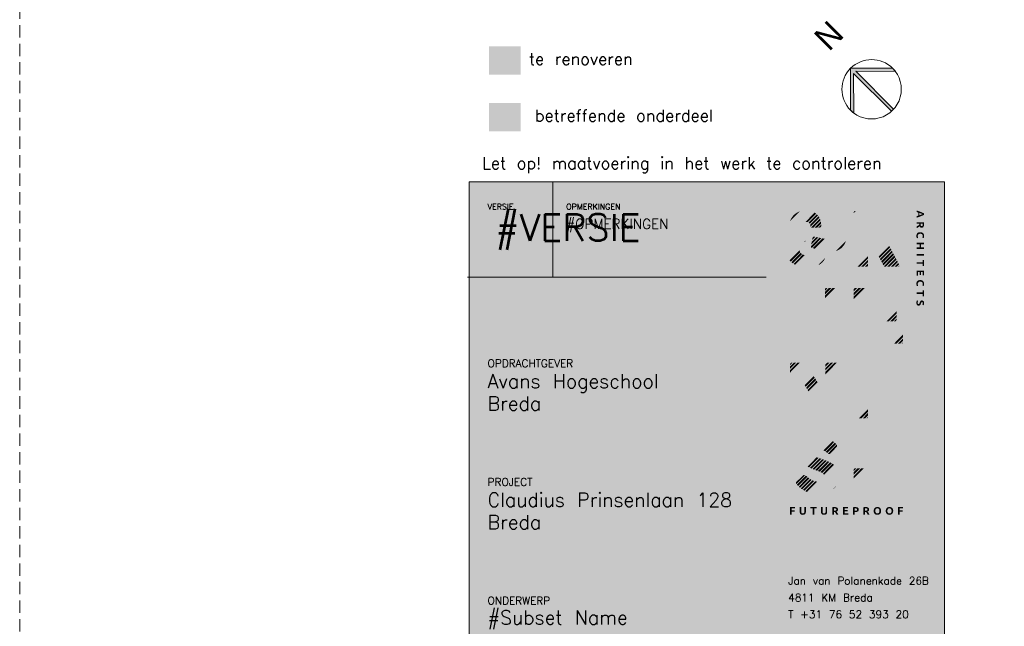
# Model space of a CAD drawing. Header units: millimetres. Extents: x -6136 to 498671, y -8363 to 238556.
# Tile 46 of 47: x 448938 to 473805, y 193428 to 208747. Entities that reach past the tile are written whole.
import ezdxf
from ezdxf.enums import TextEntityAlignment as Align

# ---------------------------------------------------------------- set-up
doc = ezdxf.new("R2010")
doc.units = ezdxf.units.MM
doc.header["$MEASUREMENT"] = 0
doc.linetypes.add('B0703', pattern=[234.350002, 156.25, -78.100002])
for name, color, linetype in [('0 2D arcering', 7, 'Continuous'), ('99 2D tek aankleding 2D arcering', 7, 'Continuous'), ('Z Ruimtebenaming fase 1', 7, 'Continuous')]:
    doc.layers.add(name, color=color, linetype=linetype)

# ---------------------------------------------------------------- blocks, each defined once
blk = doc.blocks.new('Noordpijl 23[1]_2', base_point=(470454, 206990))
at = {"layer": '0 2D arcering', "linetype": 'Continuous', "lineweight": 0, "true_color": 0x000000}
for points in [[(469924, 207520), (470984, 206459, 0.012506), (471010, 206486), (470052, 207445), (471053, 207440, 0.035137), (470984, 207520)], [(469924, 207520), (469924, 206459, 0.035137), (470003, 206390), (469999, 207392), (470957, 206433, 0.012506), (470984, 206459)]]:
    blk.add_hatch(color=18, dxfattribs=at).paths.add_polyline_path(points)
at = {"color": 3, "linetype": 'Continuous', "lineweight": 0}
for p, q in [((469924, 207520), (470984, 207520)), ((469924, 207520), (469924, 206459)), ((470003, 206390), (469999, 207392)), ((469999, 207392), (470957, 206433)), ((471053, 207440), (470052, 207445)), ((470052, 207445), (471010, 206486))]:
    blk.add_line(p, q, dxfattribs=at)
at = {"color": 3, "linetype": 'Continuous', "lineweight": 0, "flags": 128}
blk.add_lwpolyline([(469924, 206459, -1), (470984, 207520, -1)], format="xyb", close=True, dxfattribs=at)
at = {"color": 3, "linetype": 'Continuous', "lineweight": 0}
for start, end in [(36.9505, 45), (225, 233.0495), (312.134, 315), (315, 317.866)]:
    blk.add_arc((470454, 206990), 750, start, end, dxfattribs=at)
at = {"color": 3, "lineweight": 0}
blk.add_attdef('txt', text='', height=600, rotation=45, dxfattribs=at).set_placement((469711, 208006), align=Align.BOTTOM_CENTER)

msp = doc.modelspace()

# ---------------------------------------------------------------- hatches: boundary and pattern name
at = {"layer": '0 2D arcering', "linetype": 'Continuous', "lineweight": 0, "true_color": 0xffffff}
for points in [[(460290.5, 185605.9), (472290.5, 185605.9), (472290.5, 204653.9), (460290.5, 204653.9)], [(470010.4, 203903.2, 0.1833827), (470000.5, 203872.6), (470000.5, 203861.7), (470052.7, 203914.4), (470040.5, 203914.4, 0.0895186), (470022.9, 203911.7, 0.1231751)], [(470727.5, 203242.2), (470726.2, 203240.9), (470464.3, 202976.6), (470521.3, 202976.6), (470523.2, 202973), (470758.8, 203210.7), (470774.5, 203195.2), (470773.2, 203193.9), (470534, 202952.6), (470555.9, 202911.5), (470805.8, 203163.7), (470821.5, 203148.2), (470820.2, 203146.9), (470566.7, 202891.1), (470588.5, 202850.1), (470852.8, 203116.8), (470868.4, 203101.2), (470867.2, 203099.9), (470599.4, 202829.7), (470621.2, 202788.6), (470887.1, 203057), (470885.5, 203060), (470887, 203060.9, 0.0126505), (470893.4, 203064.8, -0.0014683), (470895.4, 203066.1, 0.0014683), (470897.5, 203067.4), (470899.8, 203069.8), (470900.4, 203069.2, 0.0523446), (470981.2, 203131.5, 0.0632889), (471055.5, 203223.2, 0.0642625), (471104.2, 203332.1, 0.0729934), (471121.7, 203454.6, 0.1028224), (471085.3, 203632.9, 0.0959392), (470985.4, 203779.2, 0.0937345), (470836.8, 203878, 0.1013607), (470654.2, 203914.5), (470055.1, 203914.5), (470069.5, 203900.1), (470000.4, 203830.4), (470000.4, 203767.3), (470100.9, 203868.7), (470116.5, 203853.1), (470000.4, 203735.9), (470000.4, 203672.9), (470147.9, 203821.7), (470163.5, 203806.1), (470162.3, 203804.8), (470000.4, 203641.5), (470000.4, 203578.5), (470194.9, 203774.7), (470210.5, 203759.2), (470209.3, 203757.9), (470000.4, 203547.1), (470000.4, 203484), (470241.9, 203727.7), (470257.5, 203712.2), (470256.3, 203710.9), (470000.4, 203452.7), (470000.4, 203389.6), (470288.9, 203680.7), (470304.5, 203665.1), (470303.3, 203663.9), (470000.4, 203358.2), (470000.4, 203295.2), (470335.9, 203633.7), (470351.5, 203618.2), (470350.2, 203616.9), (470000.4, 203263.8), (470000.4, 203200.7), (470364.5, 203568.2), (470364.5, 203627.4), (470497.4, 203627.4, -0.0150835), (470548.3, 203626, -0.0030761), (470598.3, 203622.6, -0.0999871), (470657.9, 203601.4, -0.0876215), (470704, 203561.1, -0.0816414), (470733.7, 203508.4, -0.0883479), (470744.3, 203450.7, -0.0785662), (470734.7, 203390.8, -0.0846165), (470706.9, 203338, -0.0844391), (470667.4, 203302.1), (470680.5, 203289.2), (470679.2, 203287.9), (470370.7, 202976.6), (470433.2, 202976.6), (470711.8, 203257.7)], [(470364.5, 203536.9), (470000.4, 203169.4), (470000.4, 203106.3), (470364.5, 203473.8)], [(470364.5, 203442.4), (470000.4, 203075), (470000.4, 203011.9), (470364.5, 203379.4)], [(470364.5, 203348), (470000.4, 202980.6), (470000.4, 202917.5), (470364.5, 203285)], [(470574.1, 203276.3), (470000.4, 202697.3), (470000.4, 202634.2), (470655.1, 203294.9, -0.0917933), (470601.2, 203278.9, -0.011903)], [(470479.4, 203275.1), (470000.4, 202791.7), (470000.4, 202728.6), (470541.9, 203275.1), (470541.1, 203275.1)], [(470385.8, 203275.1), (470000.4, 202886.1), (470000.4, 202823.1), (470448.3, 203275.1)], [(471591.3, 203328.2, 0.0874375), (471585, 203288.2, 0.0649867), (471589.3, 203250.6, 0.0629539), (471598.2, 203226.9), (471629.1, 203237.5, 0.0025707), (471627.5, 203241.2, -0.0008808), (471626.4, 203243.7, -0.0350013), (471622.9, 203254.1, -0.0261612), (471620.3, 203267.4, -0.0375039), (471619.2, 203284.3, -0.107813), (471624.1, 203310.3, -0.1184099), (471637.6, 203327.8, -0.1041322), (471657.9, 203337.4, -0.0618628), (471682.8, 203340.3, -0.0916714), (471711.4, 203335.8, -0.1054218), (471730.7, 203323.8, -0.1118805), (471741.7, 203306.4, -0.0843067), (471745.1, 203286.6, -0.0686494), (471741.8, 203259.6, -0.0465357), (471734.6, 203240.7), (471765.8, 203229.6, 0.013042), (471768.8, 203235.3, 0.0404728), (471773.5, 203247.4, 0.0292109), (471777.5, 203264.4, 0.0382563), (471779.2, 203282.9), (471779.2, 203288.9, 0.0825821), (471772.8, 203323.9, 0.1074863), (471753.9, 203354, 0.1031503), (471723.3, 203373.8, 0.095797), (471682, 203381.1, 0.0798343), (471640.7, 203375.1, 0.1095125), (471610.1, 203357.4, 0.1170062)], [(470000.4, 202546.3, 0.0261986), (470000.8, 202540.1), (470364.5, 202907.3), (470364.5, 202970.3), (470000.4, 202602.9)], [(470632.1, 202768.2), (470653.9, 202727.2), (470919.7, 202995.5), (470898, 203036.6)], [(470664.8, 202706.8), (470686.6, 202665.7), (470952.4, 202934), (470930.6, 202975.1)], [(470697.4, 202645.3), (470719.3, 202604.3), (470985, 202872.5), (470963.3, 202913.6)], [(471774.9, 203074.3), (471774.9, 203113.4), (471588.8, 203113.4), (471588.8, 203074.3), (471669.3, 203074.3), (471669.3, 202999), (471588.8, 202999), (471588.8, 202959.9), (471774.9, 202959.9), (471774.9, 202999), (471702.3, 202999), (471702.3, 203074.3)], [(470011.2, 202516.8, 0.1821127), (470040.5, 202507.2), (470061.8, 202507.2), (470364.5, 202812.8), (470364.5, 202875.9), (470010, 202518.1, 0.0506357)], [(470155.3, 202507.2), (470364.5, 202718.4), (470364.5, 202781.5), (470092.8, 202507.2)], [(470248.9, 202507.2), (470364.5, 202624), (470364.5, 202687), (470186.4, 202507.2)], [(470730.1, 202583.9), (470752, 202542.8), (471017.7, 202811), (470995.9, 202852.1)], [(470762.6, 202522.2, 0.0558538), (470768.8, 202516.4, 0.1615685), (470796.7, 202507.2), (470810.2, 202507.2), (471050.3, 202749.6), (471028.5, 202790.6)], [(470841.3, 202507.2), (470903.8, 202507.2), (471083, 202688.1), (471061.2, 202729.2)], [(470997.3, 202507.2), (471115.6, 202626.6), (471093.8, 202667.7), (470934.8, 202507.2)], [(471774.9, 202830.4), (471588.8, 202830.4), (471588.8, 202791.3), (471774.9, 202791.3)], [(471588.8, 202581.9), (471742.1, 202581.9), (471742.1, 202524.7), (471774.9, 202524.7), (471774.9, 202678.2), (471742.1, 202678.2), (471742.1, 202621), (471588.8, 202621)], [(470322.6, 202507.2, 0.1218857), (470347.5, 202512.4), (470359.9, 202524.8, 0.1218404), (470364.5, 202546.2), (470364.5, 202592.6), (470279.9, 202507.2)], [(471090.9, 202507.2), (471148.5, 202565.4), (471148.5, 202565.5, -0.0079204), (471148.1, 202566.3, 0.0127513), (471147.5, 202567.3, -0.0148869), (471130.4, 202598.7), (471126.5, 202606.2), (471028.4, 202507.2)], [(471122.6, 202507.2, 0.1696089), (471148.6, 202514.9, 0.225279), (471157.8, 202536.8, 0.0456267), (471157.2, 202542.8), (471121.9, 202507.2)], [(471742.6, 202287.1), (471774.9, 202287.1), (471774.9, 202411.6), (471588.8, 202411.6), (471588.8, 202280.8), (471621.1, 202280.8), (471621.1, 202372.5), (471670.4, 202372.5), (471670.4, 202296.7), (471701.8, 202296.7), (471701.8, 202372.5), (471742.6, 202372.5)], [(471591.3, 202118.9, 0.0874067), (471585, 202078.9, 0.0649867), (471589.3, 202041.4, 0.0642869), (471598.2, 202017.6), (471629.1, 202028.3, -0.001933), (471627.1, 202032.8, 0.0001899), (471626.4, 202034.4, -0.0387476), (471622.9, 202044.8, -0.0285629), (471620.3, 202058.2, -0.0372397), (471619.1, 202075.1, -0.1082867), (471624.1, 202101.1, -0.1184099), (471637.6, 202118.5, -0.1041322), (471657.9, 202128.2, -0.0618628), (471682.8, 202131.1, -0.0916714), (471711.4, 202126.6, -0.1063151), (471730.7, 202114.6, -0.1123491), (471741.7, 202097.2, -0.0843067), (471745.1, 202077.3, -0.0686494), (471741.8, 202050.4, -0.0452476), (471734.6, 202031.5), (471765.8, 202020.4, 0.0112425), (471768.8, 202026.1, 0.0393745), (471773.5, 202038.2, 0.0308871), (471777.5, 202055.2, 0.0388224), (471779.2, 202073.8), (471779.2, 202079.2, 0.0829747), (471772.8, 202114.7, 0.106807), (471753.9, 202144.7, 0.1032817), (471723.3, 202164.6, 0.0955417), (471682, 202171.8, 0.0798618), (471640.7, 202165.9, 0.1094848), (471610.1, 202148.1, 0.1170373)], [(469374.1, 201970.8), (469272.1, 201867.8), (469272.1, 201804.7), (469436.6, 201970.8)], [(469467.7, 201970.8), (469272.1, 201773.4), (469272.1, 201710.3), (469530.2, 201970.8)], [(469272.1, 201930.8), (469272.1, 201899.2), (469343, 201970.8), (469312.1, 201970.8, 0.0936856), (469294.6, 201967.8, 0.1236891), (469282.1, 201959, 0.1786467)], [(469272.1, 201678.9), (469272.1, 201615.9), (469615.8, 201962.8, 0.136837), (469591.4, 201970.7), (469561.2, 201970.7)], [(469272.1, 201584.5), (469272.1, 201521.4), (469636.1, 201888.8), (469636.1, 201930.8, 0.130709), (469631.8, 201947.5)], [(470120.6, 201968.7), (470000.6, 201847.6), (470000.6, 201784.6), (470183.1, 201968.7)], [(470214.2, 201968.7), (470000.6, 201753.2), (470000.6, 201690.1), (470276.7, 201968.7)], [(470040.6, 201968.7, 0.0856121), (470024.5, 201966.2), (470003.7, 201945.3, 0.0881817), (470000.6, 201926.9), (470000.6, 201879), (470089.6, 201968.7)], [(470307.7, 201968.7), (470000.6, 201658.8), (470000.6, 201595.7), (470370.2, 201968.7)], [(470401.3, 201968.7), (470000.6, 201564.4), (470000.6, 201501.3), (470463.8, 201968.7)], [(470364.7, 201646.5), (470425.2, 201646.5), (470744.5, 201968.7), (470682, 201968.7), (470000.6, 201281.1), (470000.6, 201218), (470364.7, 201585.5)], [(470588.4, 201968.7), (470000.6, 201375.5), (470000.6, 201312.4), (470650.9, 201968.7)], [(470494.8, 201968.7), (470000.6, 201470), (470000.6, 201406.9), (470557.4, 201968.7)], [(470518.7, 201646.5), (470838, 201968.7), (470775.5, 201968.7), (470456.2, 201646.5)], [(471183.1, 201646.5, 0.2312381), (471214.9, 201660.5, 0.1674494), (471226, 201690.2), (471226, 201925.1, 0.1898021), (471215, 201957, 0.1165908), (471201.9, 201965.8, 0.0903833), (471184, 201968.7), (470869.1, 201968.7), (470549.8, 201646.5)], [(471742.1, 201761.3), (471774.9, 201761.3), (471774.9, 201914.8), (471742.1, 201914.8), (471742.1, 201857.6), (471588.8, 201857.6), (471588.8, 201818.5), (471742.1, 201818.5)], [(469636.1, 201857.5), (469272.1, 201490.1), (469272.1, 201427), (469636.1, 201794.4)], [(469636.1, 201763), (469272.1, 201395.7), (469272.1, 201332.6), (469636.1, 201700)], [(469636.1, 201668.6), (469272.1, 201301.2), (469272.1, 201238.2), (469636.1, 201605.5)], [(469636.1, 201574.2), (469272.1, 201206.8), (469272.1, 201143.7), (469636.1, 201511.1)], [(469272.1, 200603.5, 0.0793652), (469274.6, 200585.9, 0.1173524), (469282, 200573.4, 0.1176249), (469294.5, 200566, 0.0797633), (469312.1, 200563.5), (469591.4, 200563.5, 0.0717823), (469611.1, 200566, 0.1115177), (469625, 200573.4, 0.1227132), (469633.3, 200585.9, 0.0881051), (469636.1, 200603.5), (469636.1, 200818.8), (469606, 200788.4), (469590.3, 200803.9), (469636.1, 200850.1), (469636.1, 200913.2), (469559, 200835.4), (469543.4, 200850.9), (469636.1, 200944.6), (469636.1, 201007.7), (469512, 200882.4), (469496.3, 200897.9), (469636.1, 201039), (469636.1, 201102.1), (469465, 200929.4), (469449.3, 200944.9), (469450.6, 200946.2), (469636.1, 201133.4), (469636.1, 201196.5), (469418, 200976.4), (469402.3, 200991.9), (469403.6, 200993.2), (469636.1, 201227.9), (469636.1, 201290.9), (469371, 201023.4), (469355.4, 201038.9), (469356.6, 201040.2), (469636.1, 201322.3), (469636.1, 201385.3), (469324, 201070.4), (469308.4, 201085.9), (469309.6, 201087.2), (469636.1, 201416.7), (469636.1, 201479.8), (469277, 201117.4), (469272.1, 201122.3)], [(470364.7, 201554.1), (470000.6, 201186.7), (470000.6, 201123.6), (470364.7, 201491)], [(470040.6, 200561.5), (470235.7, 200561.5), (470555, 200883.8), (470364.7, 200883.8), (470364.7, 201130.6), (470799.6, 201130.6), (471067.7, 201401.2, 0.1306564), (471042.5, 201407.3), (470364.7, 201407.3), (470364.7, 201459.7), (470000.6, 201092.2), (470000.6, 200600.5, 0.0873782), (470003.3, 200583.2, 0.1270383), (470011.3, 200571.1, 0.1827391)], [(471585, 201598.3, 0.0634995), (471588.5, 201566.1, 0.1034773), (471599.2, 201543.3, 0.2295603), (471639, 201525.4, 0.089144), (471661.6, 201528.8, 0.1111169), (471677.7, 201539.2, 0.0797625), (471689.8, 201556.9, 0.0247276), (471700.6, 201582.5, -0.0122653), (471705.4, 201595.6, -0.0503503), (471710.7, 201606.2, -0.0993708), (471717.6, 201613.8, -0.1510641), (471727.4, 201616.5, -0.2560588), (471741.9, 201609, -0.0934806), (471745.3, 201599.7, -0.0482737), (471746.5, 201586, -0.0798077), (471743.2, 201562, -0.0360594), (471736.8, 201545.9), (471767.1, 201534.8, 0.0477625), (471775.2, 201556.1, 0.0593921), (471779.2, 201583.4), (471779.2, 201592.5, 0.0656256), (471775.3, 201617.2, 0.0984653), (471764.3, 201638.5, 0.1118086), (471747.1, 201652, 0.1089424), (471724.1, 201656.7, 0.1182703), (471702.6, 201652.2, 0.0964395), (471687.6, 201640.6, 0.0724647), (471677.2, 201624.4, 0.0239931), (471669.7, 201605.9, -0.0239065), (471662.8, 201587.5, -0.0492601), (471656.2, 201575.4, -0.2440413), (471639.3, 201565.9, -0.0876013), (471630.7, 201567.3, -0.1401561), (471623.7, 201572.9, -0.0939392), (471619.3, 201582.9, -0.0613214), (471617.8, 201598.3, -0.0723176), (471621.5, 201629.4, -0.0455893), (471629.1, 201648.8), (471598.5, 201659.6, 0.0183554), (471594.7, 201651.6, 0.0343688), (471590.1, 201638.5, 0.0323945), (471586.5, 201620.8, 0.0364061)], [(470830.7, 201130.6), (470893.2, 201130.6), (471082.5, 201321.7), (471082.5, 201372.1, 0.0624778), (471081.1, 201383.4)], [(470986.7, 201130.6), (471082.5, 201227.2), (471082.5, 201290.3), (470924.2, 201130.6)], [(471043.4, 201130.6, 0.2193365), (471072.5, 201142.3, 0.1773905), (471082.4, 201166.8), (471082.4, 201195.9), (471017.7, 201130.6)], [(470586.1, 200883.8), (470266.8, 200561.5), (470329.3, 200561.5), (470648.6, 200883.8)], [(470679.6, 200883.8), (470360.3, 200561.5), (470422.8, 200561.5), (470742.2, 200883.8)], [(470773.2, 200883.8), (470453.9, 200561.5), (470516.4, 200561.5), (470835.7, 200883.8)], [(470866.8, 200883.8), (470547.4, 200561.5), (470609.9, 200561.5), (470929.3, 200883.8)], [(470960.3, 200883.8), (470641, 200561.5), (470703.5, 200561.5), (471022.8, 200883.8)], [(471053.9, 200883.8), (470734.5, 200561.5), (470797.1, 200561.5), (471116.4, 200883.8)], [(471205.9, 200883.8), (471147.5, 200883.8), (470828.1, 200561.5), (470890.6, 200561.5), (471209.8, 200883.6, 0.0213581)], [(470984.2, 200561.5), (471246.9, 200826.6), (471246.9, 200842.1, 0.0943347), (471243.5, 200862.5, 0.1376855), (471233.4, 200876.1), (470921.7, 200561.5)], [(471077.7, 200561.5), (471246.9, 200732.2), (471246.9, 200795.3), (471015.2, 200561.5)], [(471171.3, 200561.5), (471246.9, 200637.8), (471246.9, 200700.9), (471108.8, 200561.5)], [(471239.3, 200586.5), (471239.3, 200587.2), (471239.8, 200587.5, 0.2008671), (471246.9, 200603.2), (471246.9, 200606.5), (471202.4, 200561.5, 0.0581825), (471217.3, 200563.1, 0.0902863), (471228.4, 200567.8, 0.2118078)], [(468436, 200085.6, 0.0935684), (468418.6, 200082.7, 0.1232388), (468406.1, 200073.9, 0.1786467), (468396.1, 200045.7), (468396.1, 200025.6), (468455.6, 200085.6)], [(468486.7, 200085.6), (468396.1, 199994.2), (468396.1, 199931.2), (468549.2, 200085.6)], [(468673.8, 200085.6), (468396.1, 199805.4), (468396.1, 199742.3), (468736.3, 200085.6)], [(468580.2, 200085.6), (468396.1, 199899.8), (468396.1, 199836.7), (468642.7, 200085.6)], [(468797.4, 200057.1, 0.1402587), (468773.5, 200079.2, 0.0368785), (468764.2, 200082.5), (468396.1, 199711), (468396.1, 199647.9), (468799, 200054.5)], [(468824.5, 200013.5, -0.0006372), (468814.7, 200029.3, 0.0000913), (468811, 200035.3), (468396.1, 199616.6), (468396.1, 199553.5), (468835.1, 199996.5)], [(468847.1, 199977.3), (468396.1, 199522.1), (468396.1, 199459), (468871.2, 199938.5)], [(469607.2, 200083.4), (469280.6, 199753.8), (469280.6, 199284.1), (469277.2, 199289.4, 0.0004485), (469100.4, 199571.9), (468870.2, 199339.6, -0.0004685), (469001.9, 199122.2), (469028.7, 199077.9, -0.0000281), (469183, 198822.8), (469251.8, 198708.9, 0.051557), (469271.4, 198686.5, 0.1846154), (469292.1, 198678.4), (469595.2, 198678.4, 0.0695133), (469612.3, 198680.6, 0.097505), (469625.4, 198687, 0.1306445), (469633.4, 198697.9, 0.0958917), (469636.1, 198713.7), (469636.1, 200045.7, 0.2234549), (469623.4, 200075.2, 0.1023438)], [(469515.8, 200085.6), (469280.6, 199848.2), (469280.6, 199785.1), (469578.3, 200085.6)], [(469422.3, 200085.6), (469280.6, 199942.7), (469280.6, 199879.6), (469484.8, 200085.6)], [(469328.7, 200085.6), (469280.6, 200037.1), (469280.6, 199974), (469391.2, 200085.6)], [(470755.7, 199461.5), (470756.5, 199462.5), (471203.9, 200052.4, 0.057937), (471211.4, 200064.3, 0.1088172), (471214, 200074.2, 0.1937711), (471211.4, 200081.6, 0.1259234), (471205.1, 200085.1, 0.0761822), (471193, 200086.6), (470831.9, 200086.6, 0.1355656), (470800.1, 200076.9, 0.1149546), (470773.7, 200051.3, -0.0002669), (470571.2, 199789, -0.0009618), (470367.9, 199526.8), (470364.7, 199522.7), (470364.7, 200045.7, 0.2389484), (470349.7, 200074.6, 0.0658666), (470335, 200082.9, 0.0915252), (470320.9, 200085.6), (470040.5, 200085.6, 0.2145224), (470011, 200073.9, 0.183977), (470000.6, 200045.7), (470000.6, 198718.4, 0.1013282), (470004.1, 198698.1, 0.1463822), (470014.9, 198685), (470364.7, 199038), (470364.7, 199089.6), (470365.2, 199090.1), (470487.4, 199230.7), (470488.6, 199228.6, -0.0086783), (470576, 199094.7, -0.0005014), (470642.9, 198988), (470654.9, 198968.8, 0.0060295), (470735.1, 198843.9, 0.0130738), (470826.8, 198712.9, 0.1135563), (470852.4, 198687.7, 0.1368319), (470883.3, 198678.4), (471242.4, 198678.4, 0.0832951), (471253.5, 198679.9, 0.1307399), (471259.1, 198683.5, 0.1815488), (471261.5, 198690.9, 0.0979225), (471259, 198701.5, 0.0446989), (471251.4, 198715.5)], [(468894.5, 199900.9), (468883.2, 199919.2), (468396.1, 199427.7), (468396.1, 199364.6), (468907.2, 199880.5, -0.0007764), (468898.8, 199894.1, 0.0001934)], [(468932, 199840.9, 0.0003561), (468927.1, 199848.6, -0.0009391), (468919.2, 199861.2), (468396.1, 199333.3), (468396.1, 199270.2), (468943.4, 199822.6)], [(468979.6, 199764.7), (468955.4, 199803.4), (468396.1, 199238.9), (468396.1, 199175.8), (468747.8, 199530.7), (468747.8, 199541), (468751.6, 199534.6)], [(468763.5, 199515.2), (468787.2, 199476.1), (469015.9, 199706.8), (468991.7, 199745.5)], [(469052.1, 199649), (469027.9, 199687.6), (468799.1, 199456.7, 0.0001136), (468808.1, 199441.8, -0.0003075), (468822.8, 199417.6)], [(468396.1, 199081.3), (468747.8, 199436.3), (468747.8, 199499.3), (468396.1, 199144.4)], [(469088.4, 199591.2), (469064.1, 199629.8), (468834.6, 199398.2), (468858.4, 199359.1)], [(468396.1, 198986.9), (468747.8, 199341.9), (468747.8, 199404.9), (468396.1, 199050)], [(468396.1, 198892.5), (468747.8, 199247.4), (468747.8, 199310.5), (468396.1, 198955.6)], [(468436, 198678.4), (468705.9, 198678.4, 0.0729008), (468726, 198680.9, 0.1349448), (468738.8, 198688.3, 0.1127002), (468745.5, 198700.7, 0.0724852), (468747.8, 198718.4), (468747.8, 199216.1), (468396.1, 198861.2), (468396.1, 198717.4, 0.1772277), (468405.7, 198689.6, 0.1314559), (468417.9, 198681.2, 0.0885383)], [(470041.4, 198678.4), (470102, 198678.4), (470364.7, 198943.6), (470364.7, 199006.7), (470039.5, 198678.5, 0.014676)], [(470195.5, 198678.4), (470364.7, 198849.1), (470364.7, 198912.2), (470133, 198678.4)], [(470289.1, 198678.4), (470364.7, 198754.7), (470364.7, 198817.8), (470226.6, 198678.4)], [(470321, 198678.4, 0.0731418), (470340.2, 198680.9, 0.1126309), (470353.9, 198688.3, 0.1218222), (470362, 198700.8, 0.0865191), (470364.7, 198718.4), (470364.7, 198723.4), (470320.1, 198678.4)], [(468714, 197552.1, 0.0559846), (468814.9, 197473.7), (469046.5, 197707.5, -0.0287355), (469016.7, 197723.6, -0.1050867), (468976.3, 197760.2, -0.150879), (468962.7, 197807.4, -0.1475727), (468975.3, 197853.5, -0.1217656), (469009.2, 197883.9, -0.0777869), (469058.2, 197900.8, -0.0472248), (469117.4, 197906, -0.0741018), (469177.8, 197896.9, -0.0311103), (469218.6, 197881.2), (469452.5, 198117.2, 0.0093112), (469424.3, 198134.4, 0.0670154), (469268.5, 198196.5, 0.0604465), (469103.1, 198215.9, 0.0333961), (468994, 198208.9, 0.0394485), (468895.6, 198188, 0.0423301), (468809.5, 198154.2, 0.0497397), (468737.1, 198109, 0.11379), (468635.9, 197986.2, 0.1151554), (468600.4, 197826.6, 0.0995537), (468628.8, 197675.9, 0.0981919)], [(469475.1, 198102.1), (469471.2, 198104.7), (469239.6, 197871, -0.0298324), (469278.4, 197847), (469507.8, 198078.6, 0.0093018), (469485.4, 198095.1, 0.0085733), (469476.7, 198101.1, -0.0002627)], [(469536.1, 198055.8, 0.0112895), (469528.2, 198062.4, -0.0042833), (469525.2, 198064.8), (469296.3, 197833.8, -0.0132896), (469326.6, 197809.6), (469326.7, 197809.6), (469331, 197805.7), (469557.9, 198034.8, 0.0268853)], [(469572.1, 198017.8), (469348, 197791.5, 0.0133223), (469359.3, 197783.1), (469359.3, 197783.1, 0.1546784), (469382.5, 197775.9, 0.1329686), (469400.4, 197781.3), (469468.8, 197850.4), (469558.8, 197946.3, 0.0554051), (469577.1, 197969.8, 0.135933), (469583, 197991.6, 0.0986934), (469580.3, 198003.6, 0.056336)], [(471208.9, 197951.6), (470040.6, 197951.6, 0.2422997), (470011.6, 197936.3, 0.0893884), (470002, 197916.4), (470035.5, 197950.2), (470051.1, 197934.6), (470049.9, 197933.4), (470000.6, 197883.7), (470000.6, 197820.6), (470082.5, 197903.2), (470098.1, 197887.6), (470096.9, 197886.3), (470000.6, 197789.2), (470000.6, 197726.1), (470129.5, 197856.2), (470145.1, 197840.7), (470143.9, 197839.3), (470000.6, 197694.8), (470000.6, 197631.7), (470176.5, 197809.2), (470192.1, 197793.7), (470190.9, 197792.4), (470005.9, 197605.7, 0.088055), (470012.3, 197597.6, 0.1782694), (470040.6, 197587.6), (470050.4, 197587.6), (470223.5, 197762.2), (470239.1, 197746.7), (470237.8, 197745.4), (470081.5, 197587.6), (470143.9, 197587.6), (470270.4, 197715.2), (470286.1, 197699.7), (470284.8, 197698.3), (470175, 197587.6), (470237.5, 197587.6), (470317.4, 197668.2), (470333.1, 197652.7), (470331.8, 197651.4), (470268.6, 197587.6), (470331.1, 197587.6), (470364.4, 197621.2), (470380.1, 197605.7), (470362.1, 197587.6), (471208.9, 197587.6, 0.0793902), (471226.5, 197590, 0.1174115), (471239, 197597.5, 0.1176152), (471246.5, 197610, 0.0796893), (471248.9, 197627.6), (471248.9, 197906.9, 0.0717421), (471246.5, 197926.6, 0.1114086), (471239, 197940.6, 0.1227157), (471226.5, 197948.9, 0.0882515)], [(468868.9, 197443.3, -0.0034209), (468875.2, 197440.2), (469113.8, 197681, -0.0056599), (469083, 197692.1, -0.0100037), (469068.2, 197698), (468834.6, 197462.3, 0.0025285), (468839.3, 197459.5, -0.0001277), (468840.9, 197458.6, 0.0099376), (468856, 197449.9, 0.0076469), (468867.7, 197443.9, -0.0000733)], [(469181, 197658.1, -0.000332), (469179.5, 197658.7, 0.0029069), (469174.8, 197660.3, -0.0033264), (469136.9, 197672.9), (468895.9, 197429.7, 0.0093408), (468938.8, 197409.9), (469183.8, 197657.2, -0.0028705)], [(469565.4, 197444.4), (468913, 196785.9, 0.0202533), (468962.9, 196773.3), (469590.6, 197406.8, 0.0319023)], [(469005.3, 197382.6), (469253.3, 197632.8, 0.0049482), (469207, 197649.3), (468960.6, 197400.5, 0.0075437)], [(469074.2, 197357.7), (469321, 197606.8, 0.0060957), (469276, 197624.4), (469028, 197374.1), (469033.5, 197372.1, 0.0060054), (469055.3, 197364.1, -0.0028254)], [(469142.3, 197332.1), (469386.4, 197578.4), (469385.4, 197578.8), (469385.1, 197579, 0.0103594), (469360.4, 197590.4, 0.0050423), (469348.4, 197595.4), (469343, 197597.6), (469097.2, 197349.6, -0.0019897), (469116.1, 197342.8, -0.0148484)], [(469203.6, 197299.5), (469447.4, 197545.5, 0.0190725), (469407.3, 197568.1), (469163.5, 197322.1), (469164.3, 197321.8, -0.013494), (469183.8, 197311.8, -0.0220051)], [(469251.4, 197253.3), (469503, 197507.2, 0.0201526), (469466.5, 197533.4), (469221.4, 197286.1, -0.028362), (469238.9, 197270.2, -0.0601287)], [(469551.1, 197461.3, 0.0304329), (469519.7, 197492.7), (469260.2, 197230.9, -0.0504064), (469261.8, 197216.3, -0.0824485), (469253.5, 197165.4, -0.021537), (469250.7, 197158.1)], [(468773.5, 197248.1, 0.1365967), (468756.4, 197253.5, 0.1048), (468742.6, 197250, 0.0511423), (468725.2, 197239.6), (468560.9, 197083, 0.0703376), (468545, 197064.5, 0.1377384), (468539.6, 197048.1, 0.1142812), (468543, 197036, 0.0538949), (468553.1, 197020.7), (468776.5, 197246.1, -0.0011801), (468775.8, 197246.5, 0.0212761)], [(468796, 197231.2, 0.0215028), (468794.4, 197232.5, 0.0805486), (468794.2, 197232.6), (468568.1, 197004.5, -0.0731044), (468568.8, 197003.5), (468571.4, 197000.8, 0.0045004), (468598.7, 196972.3), (468828.1, 197203.7, 0.0085479), (468796, 197231.1)], [(468844.9, 197189.3), (468614.2, 196956.5, 0.0247921), (468647.1, 196926.7), (468880.2, 197161.9, -0.0206678)], [(469602.7, 197385.6, 0.0310664), (469601.9, 197386.9), (468989.1, 196768.3, 0.0228935), (469045.1, 196761.8), (469620, 197342, 0.0400451)], [(469074.8, 196760.5), (469075.2, 196760.4, 0.024716), (469138.9, 196762.1), (469635.2, 197262.9, 0.0349072), (469626.7, 197317.4)], [(469173.4, 196765.5, 0.0276528), (469248.1, 196777.9), (469634.6, 197167.9, 0.0264225), (469637.2, 197218.2, 0.007351), (469636.9, 197233.3)], [(470351.1, 197418.9), (470288.6, 197418.9), (470000.6, 197128.2), (470000.6, 197094.9, 0.1473938), (470006.8, 197071.3)], [(470195.1, 197418.9), (470000.6, 197222.7), (470000.6, 197159.6), (470257.6, 197418.9)], [(470101.5, 197418.9), (470000.6, 197317.1), (470000.6, 197254), (470164, 197418.9)], [(470011.6, 197403.6, 0.0633576), (470003.4, 197388.4, 0.089934), (470000.6, 197374.2), (470000.6, 197348.5), (470070.5, 197418.9), (470040.5, 197418.9, 0.2422997)], [(470444.7, 197418.9), (470382.2, 197418.9), (470024.4, 197057.9, 0.0939114), (470040.6, 197054.9), (470083.9, 197054.9)], [(470177.5, 197054.8), (470538.2, 197418.9), (470475.7, 197418.9), (470115, 197054.8)], [(471208.9, 197418.9), (470566.8, 197418.9), (470568.1, 197417.7), (470566.8, 197416.4), (470208.6, 197054.9), (470271, 197054.9), (470599.4, 197386.2), (470615.1, 197370.7), (470613.8, 197369.4), (470302.1, 197054.9), (470364.6, 197054.9), (470646.4, 197339.2), (470662.1, 197323.7), (470660.8, 197322.4), (470395.7, 197054.9), (470458.2, 197054.9), (470693.4, 197292.2), (470709, 197276.7), (470707.8, 197275.4), (470489.2, 197054.9), (470551.7, 197054.9), (470740.4, 197245.3), (470756, 197229.7), (470754.8, 197228.4), (470582.8, 197054.9), (470645.3, 197054.9), (470787.4, 197198.2), (470803, 197182.7), (470801.8, 197181.4), (470676.3, 197054.9), (470738.9, 197054.9), (470834.4, 197151.2), (470850.1, 197135.7), (470848.7, 197134.4), (470769.9, 197054.9), (470832.4, 197054.9), (470881.4, 197104.3), (470897, 197088.7), (470863.5, 197054.9), (471208.9, 197054.9, 0.0793902), (471226.5, 197057.3, 0.1174115), (471239, 197064.8, 0.1176152), (471246.5, 197077.2, 0.0796893), (471248.9, 197094.9), (471248.9, 197374.2, 0.0717421), (471246.5, 197393.9, 0.1114086), (471239, 197407.9, 0.1227157), (471226.5, 197416.2, 0.0882515)], [(468695.2, 196891.2, -0.0009557), (468698.3, 196889.2, 0.0009557), (468701.5, 196887.1), (468937.7, 197125.5, -0.0209752), (468898.5, 197149), (468664.5, 196912.9, -0.0001334), (468666, 196911.7, 0.0063213), (468676.6, 196903.8, 0.0119136), (468693.9, 196892.1, -0.0000628)], [(469002.2, 197097, -0.0176761), (468991.4, 197100.7, -0.0214996), (468958.4, 197115.1), (468720.2, 196874.7, 0.0145584), (468759.7, 196851.4), (469002.9, 197096.8)], [(468822.1, 196820), (469082.5, 197082.8, -0.0488697), (469027.2, 197090), (468779.9, 196840.5, 0.0141724)], [(469173.6, 197093.5, -0.0665449), (469113.9, 197083.2), (468844.1, 196810.9), (468849.1, 196808.8, 0.0127567), (468872.9, 196799.2, 0.0090461), (468886.8, 196794.3), (468889.4, 196793.5), (469195.5, 197102.4, -0.033928)], [(469597.8, 197036.4, 0.0635456), (469628.9, 197130.8), (469290.6, 196789.4), (469291.9, 196789.7, 0.0160715), (469303.1, 196792.9, 0.0415821), (469394.6, 196831.2)], [(469558.4, 196967.8), (469465.7, 196874.2, -0.007705), (469471.1, 196878.1, 0.0168634), (469478.9, 196883.8, 0.0663257)]]:
    msp.add_hatch(color=7, dxfattribs=at).paths.add_polyline_path(points)
at = {"layer": '0 2D arcering', "linetype": 'Continuous', "lineweight": 0, "true_color": 0x002d44}
msp.add_hatch(color=158, dxfattribs=at).paths.add_polyline_path([(467790.5, 195353.8), (472290.5, 195353.8), (472290.5, 204653.9), (467790.5, 204653.9)])
at = {"layer": '0 2D arcering', "linetype": 'Continuous', "lineweight": 0, "true_color": 0x76b82a}
for points in [[(468758.9, 203930.7, 0.0456253), (468686.4, 203920.5), (468380.9, 203612.2, 0.0434307), (468375.3, 203548.7, 0.0162668), (468375.5, 203543.8)], [(468377, 203513.9, 0.0410413), (468386.7, 203460.6), (468849, 203927.2, 0.0258816), (468790.9, 203931.2), (468790.5, 203931.2)], [(468627.2, 203902.3, 0.0910883), (468498.4, 203821.4, 0.0947327), (468408.9, 203699.8, 0.0370538), (468390.8, 203653.5), (468642.7, 203907.8, 0.015806)], [(468413, 203392.7), (468927.2, 203911.6, 0.0245972), (468875.9, 203922.9), (468393.9, 203436.6, 0.0220989), (468403.2, 203412.6, 0.0154736)], [(468702.5, 203590.4, 0.0037495), (468703.2, 203591.8, -0.0037495), (468703.9, 203593.2, -0.038194), (468706.9, 203598.5, -0.1138926), (468739.6, 203627.8), (468994.9, 203885.6, 0.0327968), (468950.6, 203903.9), (468424, 203372.5, 0.0300895), (468449.2, 203334.8)], [(468840.4, 203635.2), (469052.1, 203848.9, 0.0332936), (469014.8, 203874.3), (468782.6, 203640, -0.0225122), (468797.3, 203640.7, -0.0715582)], [(468892.8, 203593.7), (469099.4, 203802.2, 0.036543), (469068.9, 203834.5), (468861.9, 203625.6, -0.0851506), (468882.2, 203609.6, -0.0609225)], [(468908.6, 203515.2), (469136.7, 203745.4, 0.0333295), (469113.1, 203784.6), (468901.1, 203570.7, -0.0574825), (468905.5, 203531.5, 0.1063461)], [(468969, 203497.3), (468984.5, 203497.4), (469164, 203678.5, 0.0354966), (469148, 203723.2, 0.0206128), (469147.2, 203724.7), (468924.9, 203500.3, 0.0895842), (468944.6, 203497.2, 0.0021645)], [(468702, 203464.1), (468303.6, 203062.1), (468303.6, 202999), (468726.3, 203425.6, -0.0510523), (468708.7, 203450.3, -0.0201118)], [(468303.6, 202967.6), (468303.6, 202904.6), (468783, 203388.4, -0.117367), (468741.7, 203409.8)], [(468691.5, 203492.1, -0.0652429), (468686.2, 203522, -0.0364899), (468688, 203544.5), (468463.3, 203317.7), (468465.3, 203315.2, -0.0005085), (468466.7, 203313.6, 0.0154412), (468474.6, 203304.8), (468476, 203303.2), (468474.3, 203302, 0.0390116), (468395.2, 203237.6, 0.0677995), (468334.3, 203160.6, 0.0531325), (468304.1, 203093.9), (468693.3, 203486.8, 0.0047971), (468693, 203487.6, -0.0047971), (468692.8, 203488.4, -0.0241948)], [(469042.4, 203497.7, -0.0023041), (469065.2, 203497.8), (469078.5, 203497.9), (469178.5, 203598.7, 0.0295099), (469170.2, 203653.5), (469015.8, 203497.6, -0.0002517), (469022.4, 203497.6, 0.002216)], [(469119.6, 203498.1, -0.0012886), (469140, 203498.1, 0.1815908), (469169, 203509.1, 0.1196545), (469178.1, 203522.5, 0.0918704), (469181.2, 203541, 0.0111614), (469180.5, 203569.4), (469109.8, 203498)], [(468806.8, 203381.1), (468303.6, 202873.2), (468303.6, 202810.1), (468820.4, 203331.7), (468822.1, 203340.1, 0.0501273), (468822.7, 203343.2, 0.0277891), (468823, 203350, 0.1206486), (468819, 203368.9, 0.1466889)], [(468672.1, 203115.8, -0.1575802), (468715.9, 203131.9), (468795.6, 203212.3), (468812.2, 203292.1), (468310, 202785.3, 0.0179806), (468321.9, 202758.5, 0.0159693), (468327.9, 202747.6, -0.0000122), (468328.1, 202747.3, -0.0044705), (468329.6, 202744.7, 0.0017658), (468330.6, 202743), (468628, 203043.1, -0.0567856), (468640.9, 203077.3, -0.1000147)], [(468942.7, 202841.8, -0.0616566), (468903.8, 202818), (468608.1, 202519.6, 0.0226813), (468657, 202505.9), (469345.3, 203200.5), (469292.8, 203210.7), (468991.7, 202906.7, 0.0000095), (468991.7, 202906.4, -0.0243386), (468986.5, 202895.1, -0.1021629)], [(469416.1, 203186.8), (469371.3, 203195.4), (468682.8, 202500.6, 0.023732), (468738, 202493.2), (469424.3, 203185.8, -0.0223661), (469419.3, 203186.2, -0.0496481)], [(468750.7, 203130.5, 0.1465592), (468773, 203137.4, 0.1342633), (468781.1, 203146.6, 0.0912636), (468785, 203161.2), (468787.3, 203172.6), (468745.8, 203130.8, 0.0221465)], [(468826.6, 202492), (468830.5, 202492.2), (469630.8, 203299.8), (469578.5, 203310.1), (469525.7, 203256.8, -0.1178969), (469516, 203244.4, -0.1520624), (469480.4, 203201.3, -0.0522752), (469461.5, 203192), (468767.4, 202491.5, 0.017536)], [(468931.6, 202499.7), (469322.4, 202894.2, -0.0000691), (469322.5, 202894.7, 0.0052658), (469322.9, 202898.7, 0.0124553), (469323.6, 202905.5), (469323.8, 202907.5), (469333.8, 202905.7), (469709.1, 203284.4), (469656.8, 203294.7), (468863, 202493.6, 0.0088787), (468911, 202497.2, 0.0075351), (468927.6, 202499.2, -0.0001472), (468929.9, 202499.5)], [(468943.5, 202983.9), (469188.3, 203230.9), (469135.8, 203241.1), (468919.9, 203023.1, 0.0131355), (468919.7, 203018.5, 0.1599708), (468927.4, 202995.3, 0.1510792)], [(469109.8, 203246.1), (469057.4, 203256.3), (468942.4, 203140.2), (468940.5, 203131.2, 0.0034936), (468927.2, 203061.8)], [(468995.9, 203267.5, 0.1793912), (468973.7, 203259.4, 0.1709018), (468961.5, 203236.6, -0.0009608), (468950.3, 203179.6), (469031.3, 203261.3), (469003.6, 203266.7, 0.0628016), (469001.7, 203267.2, 0.0358311)], [(469005.2, 202969, -0.0245369), (469003.4, 202949.9), (469266.8, 203215.7), (469214.3, 203225.9), (468968.7, 202978), (469005.3, 202970.5)], [(469414.1, 202892.3), (469787.6, 203269.2, 0.0354536), (469785.3, 203269.4), (469735, 203279.3), (469360.2, 202900.9), (469388.5, 202895.8, 0.018313)], [(469510.8, 202895.5), (469814.8, 203202.3, -0.0049441), (469815.8, 203206.7, 0.0001601), (469816, 203207.5, 0.0160977), (469817.7, 203216.4), (469817.8, 203216.6, 0.0606765), (469818.5, 203220.4, 0.0212533), (469818.7, 203226.5, 0.1574549), (469808.1, 203254.9, 0.0320379), (469806.5, 203256.9), (469443.3, 202890.4, -0.061277), (469443.7, 202890.4, -0.0008502), (469445, 202890.3, 0.0135389), (469449.9, 202890.1, 0.0428548)], [(469551.2, 202904.9, 0.0204052), (469577.6, 202913.8, 0.0864924), (469687.7, 202979.5), (469724.9, 203017.1, 0.0505717), (469771.4, 203082.5, 0.0551961), (469804.3, 203160.3)], [(468621.2, 203005), (468341.9, 202723, 0.0245025), (468367.3, 202685.6), (468625.7, 202946.4, -0.0463118), (468620.7, 202992.8, -0.021947)], [(468631.5, 202920.9), (468381.5, 202668.6, 0.0248143), (468411.9, 202636.2), (468651.1, 202877.6, -0.0672307)], [(468664.1, 202859.4), (468428, 202621.1, -0.009975), (468428.6, 202620.4, 0.009975), (468429.3, 202619.8, -0.0023814), (468430, 202619.1, 0.0211641), (468432.2, 202617, 0.0216165), (468462.8, 202593.2), (468696.9, 202829.4, -0.0698981)], [(468481.4, 202580.5, 0.0225315), (468520.8, 202557.2), (468763.6, 202802.3, -0.0772856), (468716.4, 202817.7)], [(468585.2, 202527.8), (468857.9, 202803, -0.0506932), (468809.6, 202798.2, -0.0158531), (468793, 202798.9, 0.0000501), (468792.2, 202798.9), (468791.4, 202799), (468541.4, 202546.6, 0.0217126)], [(469300.9, 202778, 0.0395061), (469318.6, 202859), (468968.3, 202505.4, 0.0238853), (469030, 202519.5, 0.0120034), (469051.4, 202526.2)], [(469227.7, 202639.6, 0.0706183), (469281.7, 202727.3), (469102.5, 202546.4, 0.0221681), (469137.9, 202564.5, 0.087441)], [(468512.8, 196359.8), (468436.1, 196359.8), (468436.1, 196404), (468522.3, 196404), (468522.3, 196437.1), (468396.1, 196437.1), (468396.1, 196246.9), (468436.1, 196246.9), (468436.1, 196326.9), (468512.8, 196326.9)], [(468700.1, 196279.4, -0.1288624), (468688.2, 196287.3, -0.1036242), (468680.6, 196301.4, -0.07872), (468677.8, 196322), (468677.8, 196437.1), (468637.8, 196437.1), (468637.8, 196318.3, 0.0791573), (468642.3, 196287.7, 0.1099383), (468656.1, 196264, 0.1115742), (468680, 196248.5, 0.0925451), (468714.6, 196242.9, 0.0889391), (468749.7, 196248.4, 0.1124182), (468774, 196263.7, 0.1117734), (468788.1, 196287.6, 0.0808985), (468792.8, 196318.3), (468792.8, 196437.1), (468752.7, 196437.1), (468752.7, 196322, -0.073468), (468750.1, 196301.2, -0.1255954), (468742.3, 196287.4, -0.1969191), (468715.1, 196277.1, -0.0835724)], [(468963.9, 196246.8), (469004, 196246.8), (469004, 196403.5), (469062.4, 196403.5), (469062.4, 196437.1), (468905.5, 196437.1), (468905.5, 196403.5), (468963.9, 196403.5)], [(469237.5, 196279.4, -0.1288624), (469225.5, 196287.3, -0.1036242), (469217.9, 196301.4, -0.0791848), (469215.1, 196322), (469215.1, 196437.1), (469175.1, 196437.1), (469175.1, 196318.3, 0.0788725), (469179.6, 196287.7, 0.1106155), (469193.5, 196264, 0.1115742), (469217.3, 196248.5, 0.0928557), (469251.9, 196242.9, 0.0889391), (469287.1, 196248.4, 0.1134203), (469311.3, 196263.7, 0.1117734), (469325.4, 196287.6, 0.0806116), (469330.1, 196318.3), (469330.1, 196437.1), (469290.1, 196437.1), (469290.1, 196322, -0.0735212), (469287.4, 196301.2, -0.1255418), (469279.6, 196287.4, -0.1969191), (469252.4, 196277.1, -0.0829636)], [(469770.1, 196330.2), (469847.5, 196330.2), (469847.5, 196362.4), (469770.1, 196362.4), (469770.1, 196404), (469857.4, 196404), (469857.4, 196437.1), (469730, 196437.1), (469730, 196246.9), (469863.8, 196246.9), (469863.8, 196279.8), (469770.1, 196279.8)], [(471239.4, 196359.8), (471162.8, 196359.8), (471162.8, 196404), (471248.9, 196404), (471248.9, 196437.1), (471122.7, 196437.1), (471122.7, 196246.9), (471162.8, 196246.9), (471162.8, 196326.9), (471239.4, 196326.9)]]:
    msp.add_hatch(color=75, dxfattribs=at).paths.add_polyline_path(points)
at = {"layer": '0 2D arcering', "linetype": 'Continuous', "lineweight": 0, "true_color": 0xffffff}
h = msp.add_hatch(color=7, dxfattribs=at)
h.paths.add_polyline_path([(471588.8, 203890, -0.0050066), (471607.9, 203883.7), (471629.9, 203876.1), (471629.9, 203799.4), (471607.9, 203791.7, -0.0061687), (471588.8, 203785.3), (471588.8, 203743.5, 0.0049193), (471643, 203762.9, 0.0060278), (471692, 203781.7, 0.0078652), (471735.6, 203800, 0.0070143), (471774.9, 203817.9), (471774.9, 203856.1, 0.0113536), (471735.6, 203874.1, 0.0072429), (471692, 203892.3, 0.0065446), (471643, 203911, 0.0040149), (471588.8, 203930.5)])
h.paths.add_polyline_path([(471660.2, 203808.3), (471660.2, 203867.6), (471662.6, 203866.7, -0.0052146), (471686.1, 203857.9, 0.0032), (471706.7, 203850.1, -0.0022249), (471723.1, 203843.8, 0.0072201), (471734.3, 203839.6), (471738.8, 203838.1), (471734.4, 203836.3, -0.0092963), (471723.2, 203831.8, -0.0005677), (471714.8, 203828.5, 0.0003003), (471706.8, 203825.3, -0.0074299), (471686.2, 203817.6, -0.0035397), (471662.6, 203809.1)], flags=0)
h = msp.add_hatch(color=7, dxfattribs=at)
h.paths.add_polyline_path([(471772.5, 203632.6), (471588.8, 203632.6), (471588.8, 203593.5), (471658.1, 203593.5), (471658.1, 203569.8), (471657.4, 203569.3, -0.0259232), (471642.6, 203558.2, -0.0100421), (471625.5, 203547, -0.0103564), (471606.8, 203536, 0.0004588), (471595.8, 203529.8, -0.0001951), (471588.8, 203525.9), (471588.8, 203482.1, 0.0096962), (471607.4, 203491.5, 0.0153856), (471628.1, 203503.3, 0.0121957), (471647.2, 203515.7, 0.0209025), (471663.3, 203527.7), (471665.2, 203529.2), (471666.1, 203527, 0.137129), (471685.1, 203501.3, 0.1602594), (471716.5, 203492.5, 0.1121875), (471743.4, 203498, 0.1342161), (471762.2, 203514.4, 0.0907568), (471773.3, 203541.7, 0.0568281), (471777.1, 203578.8, 0.0184544), (471776, 203605.4, 0.0291232)])
h.paths.add_polyline_path([(471689.9, 203558.5, -0.0437173), (471688.4, 203579.7), (471688.4, 203593.5), (471743.3, 203593.5), (471743.4, 203591.9, -0.0062851), (471744, 203584.9, -0.0170809), (471744.3, 203576.4, -0.0476327), (471742.7, 203557.9, -0.0798616), (471738.1, 203544.5, -0.2723753), (471716.8, 203533, -0.1186021), (471703.4, 203535.8, -0.1442045), (471694.6, 203544.3, -0.0874924)], flags=0)
at = {"layer": '0 2D arcering', "linetype": 'Continuous', "lineweight": 0, "true_color": 0x76b82a}
h = msp.add_hatch(color=75, dxfattribs=at)
h.paths.add_polyline_path([(469487.4, 196438.2, 0.0277219), (469459.6, 196434.6), (469459.6, 196246.8), (469499.6, 196246.8), (469499.6, 196317.6), (469523.8, 196317.6), (469524.3, 196316.9, -0.0271134), (469535.6, 196301.8, -0.0102821), (469547.1, 196284.3, -0.0102059), (469558.4, 196265.2, 0.0008733), (469568.6, 196246.8), (469613.5, 196246.8, 0.0111346), (469603.9, 196265.9, 0.0160974), (469591.7, 196287, 0.012221), (469579.1, 196306.5, 0.018643), (469566.9, 196323), (469565.3, 196324.9), (469567.6, 196325.9, 0.1375015), (469593.8, 196345.3, 0.1599525), (469602.8, 196377.3, 0.1122236), (469597.2, 196404.9, 0.1337751), (469580.4, 196424.1, 0.0905251), (469552.5, 196435.5, 0.0567826), (469514.5, 196439.3, 0.0183899)])
h.paths.add_polyline_path([(469513.7, 196348.7), (469499.6, 196348.7), (469499.6, 196404.7), (469503.6, 196405.1, 0.002229), (469505.6, 196405.2, -0.0036425), (469508.4, 196405.4, -0.0173171), (469517, 196405.7, -0.0471646), (469535.9, 196404.1, -0.0810313), (469549.7, 196399.5, -0.2716511), (469561.4, 196377.6, -0.2672881), (469549.9, 196355.1, -0.0881331), (469535.3, 196350.3, -0.0436958)], flags=0)
h = msp.add_hatch(color=75, dxfattribs=at)
h.paths.add_polyline_path([(469983.5, 196434.6), (469983.5, 196246.8), (470023.5, 196246.8), (470023.5, 196311.7), (470039, 196311.7, 0.056585), (470077, 196315.6, 0.0893788), (470105.1, 196327, 0.1392543), (470122.1, 196346.7, 0.1088448), (470127.8, 196375.9, 0.1084813), (470122.2, 196404.9, 0.1404813), (470105.4, 196424.4, 0.0893181), (470077.6, 196435.5, 0.0559492), (470039.8, 196439.3, 0.0175315), (470012, 196438.2, 0.0292308)])
h.paths.add_polyline_path([(470039, 196345.3), (470023.5, 196345.3), (470023.5, 196404.7), (470025.2, 196404.8, -0.010563), (470033.2, 196405.4, -0.0170036), (470042.6, 196405.7, -0.042139), (470060.3, 196404.4, -0.0942318), (470074.2, 196399.8, -0.1343918), (470083.2, 196390.5, -0.1274582), (470086.4, 196376.2, -0.1177385), (470083.3, 196361.2, -0.15359), (470074, 196351.7, -0.077947), (470059.3, 196346.9, -0.0451933)], flags=0)
h = msp.add_hatch(color=75, dxfattribs=at)
h.paths.add_polyline_path([(470275.4, 196438.2, 0.0277219), (470247.5, 196434.6), (470247.5, 196246.8), (470287.5, 196246.8), (470287.5, 196317.6), (470311.7, 196317.6), (470312.3, 196316.9, -0.0248397), (470323.6, 196301.8, -0.0099399), (470335, 196284.3, -0.0104639), (470346.3, 196265.2, 0.0019822), (470356.6, 196246.8), (470401.4, 196246.8, 0.0111346), (470391.8, 196265.9, 0.0167649), (470379.7, 196287, 0.012221), (470367, 196306.5, 0.0201504), (470354.8, 196323), (470353.3, 196324.9), (470355.5, 196325.9, 0.1370684), (470381.8, 196345.3, 0.1597614), (470390.8, 196377.3, 0.1122236), (470385.1, 196404.9, 0.1337751), (470368.4, 196424.1, 0.0905251), (470340.5, 196435.5, 0.0567826), (470302.5, 196439.3, 0.0183899)])
h.paths.add_polyline_path([(470301.7, 196348.7), (470287.5, 196348.7), (470287.5, 196404.7), (470291.6, 196405.1, 0.002054), (470293.5, 196405.2, -0.0035309), (470296.4, 196405.4, -0.0173171), (470305, 196405.7, -0.0471646), (470323.9, 196404.1, -0.0810313), (470337.6, 196399.5, -0.2716511), (470349.3, 196377.6, -0.2672881), (470337.8, 196355.1, -0.0881331), (470323.3, 196350.3, -0.0436958)], flags=0)
h = msp.add_hatch(color=75, dxfattribs=at)
h.paths.add_polyline_path([(470504.6, 196342.1, 0.0956637), (470512, 196299, 0.1058165), (470532.3, 196268, 0.1050315), (470562.4, 196249.2, 0.0877245), (470599.3, 196242.9, 0.0876602), (470636.8, 196249.3, 0.109384), (470666.8, 196268, 0.1045593), (470686.7, 196299, 0.0935453), (470694, 196342.1, 0.0959142), (470686.5, 196385.2, 0.104582), (470666.3, 196416.3, 0.1063906), (470636.1, 196435.2, 0.0877245), (470599.3, 196441.5, 0.088225), (470563.1, 196435.2, 0.1040571), (470533, 196416.3, 0.1016224), (470512.3, 196385.2, 0.0990195)])
h.paths.add_polyline_path([(470549.6, 196315.8, -0.0744451), (470546, 196342.1, -0.0727875), (470549.6, 196368.2, -0.0945753), (470560, 196388.7, -0.1123837), (470576.7, 196402, -0.1136806), (470599.3, 196406.8, -0.1087809), (470621.7, 196402.2, -0.1161582), (470638.6, 196388.9, -0.0949462), (470649, 196368.5, -0.0734087), (470652.5, 196342.1, -0.0737232), (470649, 196315.8, -0.0929297), (470638.6, 196295.5, -0.1153933), (470621.7, 196282.3, -0.1098869), (470599.3, 196277.6, -0.1109297), (470576.7, 196282.3, -0.1147955), (470560, 196295.5, -0.0947817)], flags=0)
h = msp.add_hatch(color=75, dxfattribs=at)
h.paths.add_polyline_path([(470817.2, 196385.2, 0.0987626), (470809.5, 196342.1, 0.0956637), (470816.9, 196299, 0.1061914), (470837.2, 196268, 0.1050315), (470867.3, 196249.2, 0.0877245), (470904.2, 196242.9, 0.0879074), (470941.7, 196249.3, 0.1088492), (470971.7, 196268, 0.1045593), (470991.6, 196299, 0.0935453), (470998.9, 196342.1, 0.0959142), (470991.4, 196385.2, 0.104582), (470971.1, 196416.3, 0.1063906), (470941, 196435.2, 0.0877245), (470904.2, 196441.5, 0.088225), (470868, 196435.2, 0.1040571), (470837.9, 196416.3, 0.1016224)])
h.paths.add_polyline_path([(470854.5, 196315.8, -0.0747636), (470850.9, 196342.1, -0.0730968), (470854.4, 196368.2, -0.0952896), (470864.9, 196388.7, -0.1116194), (470881.6, 196402, -0.1147852), (470904.2, 196406.8, -0.1087809), (470926.6, 196402.2, -0.1161582), (470943.5, 196388.9, -0.095717), (470953.9, 196368.5, -0.0741294), (470957.5, 196342.1, -0.0744451), (470953.9, 196315.8, -0.0936942), (470943.5, 196295.5, -0.1153933), (470926.6, 196282.3, -0.1098869), (470904.2, 196277.6, -0.1109297), (470881.6, 196282.3, -0.1147955), (470864.9, 196295.5, -0.0936942)], flags=0)
at = {"layer": '0 2D arcering', "linetype": 'Continuous', "lineweight": 0, "true_color": 0xd1d7d8}
msp.add_hatch(color=254, dxfattribs=at).paths.add_polyline_path([(467790.5, 190605.9), (472290.5, 190605.9), (472290.5, 195353.8), (467790.5, 195353.8)])
at = {"layer": '99 2D tek aankleding 2D arcering', "linetype": 'Continuous', "lineweight": 0, "true_color": 0xb07cd8}
msp.add_hatch(color=203, dxfattribs=at).paths.add_polyline_path([(460790.5, 208072.7), (460790.5, 207357.3), (461589.9, 207357.3), (461589.9, 208072.7)])
at = {"layer": '99 2D tek aankleding 2D arcering', "linetype": 'Continuous', "lineweight": 0}
msp.add_hatch(color=1, dxfattribs=at).paths.add_polyline_path([(460790.5, 206642), (460790.5, 205926.7), (461589.9, 205926.7), (461589.9, 206642)])

# ---------------------------------------------------------------- linework, layer by layer
at = {"color": 1, "linetype": 'B0703', "lineweight": 0, "ltscale": 2, "flags": 128}
msp.add_lwpolyline([(498670.9, 238556.1), (448938.4, 238556.1), (448938.4, 177489.8), (498670.9, 177489.8)], close=True, dxfattribs=at)
at = {"color": 1, "linetype": 'Continuous', "lineweight": 0}
for points in [[(460290.5, 185605.9), (472290.5, 185605.9), (472290.5, 204653.9)], [(472290.5, 204653.9), (460290.5, 204653.9)], [(460290.5, 204653.9), (460290.5, 185605.9)]]:
    msp.add_lwpolyline(points, dxfattribs=at)
at = {"color": 169, "linetype": 'Continuous', "lineweight": 0, "true_color": 0x253355}
for points in [[(462402.3, 202242.2), (462402.3, 204653.9)], [(460250.5, 202242.2), (467790.5, 202242.2)]]:
    msp.add_lwpolyline(points, dxfattribs=at)

# ---------------------------------------------------------------- block references
at = {"color": 1, "linetype": 'Continuous', "lineweight": 0}
msp.add_blockref('Noordpijl 23[1]_2', (470453.9, 206989.6), dxfattribs=at).add_auto_attribs({'txt': 'N'})

# ---------------------------------------------------------------- texts
at = {"color": 169, "linetype": 'Continuous', "lineweight": 0, "true_color": 0x253355}
for s, insert, char_height, attachment_point in [('\\A1;{\\pqc;\\Ftxt.shx;Let op! \\Ftxt.shx;maatvoering in het werk te controleren}', (465664.2, 205274.5), 300, 2), ('\\A1;{\\pql;\\Ftxt.shx;VERSIE}', (460755.9, 203952.2), 145.521, 7), ('\\A1;{\\pql;\\Ftxt.shx;OPMERKINGEN}', (462740.3, 203952.2), 145.521, 7), ('\\A1;{\\pql;\\Ftxt.shx;#OPMERKINGEN\\P\\pql;\\Ftxt.shx;\\P\\pql;\\Ftxt.shx;}', (462740.4, 203713.7), 250, 1), ('\\A1;{\\pql;\\Ftxt.shx;#VERSIE}', (460951.2, 202934.2), 679.097, 7), ('\\A1;{\\pql;\\Ftxt.shx;OPDRACHTGEVER}', (460755.9, 199973.4), 194.028, 7), ('\\A1;{\\pql;\\Ftxt.shx;Avans Hogeschool}', (460755.9, 199794), 350, 1), ('\\A1;{\\pql;\\Ftxt.shx;Breda}', (460755.9, 199229.5), 350, 1), ('\\A1;{\\pql;\\Ftxt.shx;PROJECT}', (460755.9, 196977), 194.028, 7), ('\\A1;{\\pql;\\Ftxt.shx;Claudius Prinsenlaan 128}', (460755.9, 196797.6), 350, 1), ('\\A1;{\\pql;\\Ftxt.shx;Breda}', (460755.9, 196233.1), 350, 1), ('\\A1;{\\pql;\\Ftxt.shx;Jan van Polanenkade 26B}', (468346.1, 194480.6), 194.028, 7), ('\\A1;{\\pql;\\Ftxt.shx;4811 KM Breda}', (468346.1, 194057.3), 194.028, 7), ('\\A1;{\\pql;\\Ftxt.shx;ONDERWERP}', (460755.9, 193980.6), 194.028, 7), ('\\A1;{\\pql;\\Ftxt.shx;#Subset Name}', (460755.9, 193826.5), 350, 1), ('\\A1;{\\pql;\\Ftxt.shx;T +31 76 52 393 20}', (468346.1, 193634), 194.028, 7)]:
    msp.add_mtext(s, dxfattribs=dict(at, insert=insert, char_height=char_height, attachment_point=attachment_point))
at = {"layer": 'Z Ruimtebenaming fase 1', "color": 9, "linetype": 'Continuous', "lineweight": 0, "char_height": 300}
for s, insert, attachment_point in [('\\A1;{\\pql;\\Ftxt.shx;te renoveren}', (461798.4, 207605.1), 7), ('\\A1;{\\pqr;\\Ftxt.shx;betreffende onderdeel}', (466447.6, 206174.5), 9)]:
    msp.add_mtext(s, dxfattribs=dict(at, insert=insert, attachment_point=attachment_point))

doc.saveas('drawing.dxf')
